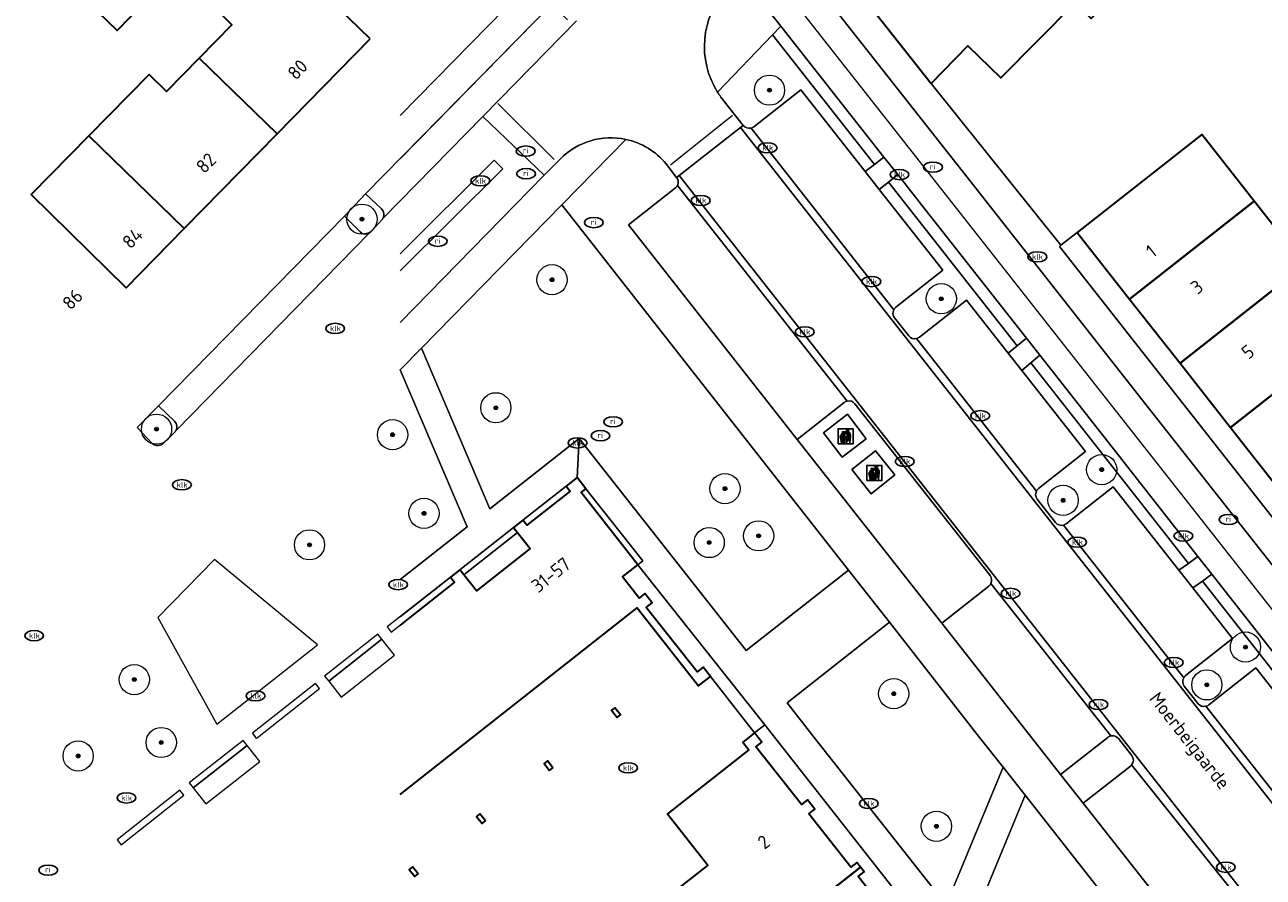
# Model space of a CAD drawing. Header units: metres. Extents: x 103671 to 105190, y 427150 to 429171.
# Tile 77 of 256: x 103671 to 103753, y 427741 to 427797. Entities that reach past the tile are written whole.
import ezdxf
from ezdxf.enums import TextEntityAlignment as Align

# ---------------------------------------------------------------- set-up
doc = ezdxf.new("R2010")
doc.units = ezdxf.units.M
for name, color, linetype, lineweight in [('B-WE-GR-BEPLANTING_CULTUUR_BODEMBEDEKKER-GV', 253, 'Continuous', 18), ('B-WE-GR-BOOM-S', 253, 'Continuous', 25), ('B-WE-GR-HAAG-GV', 253, 'Continuous', 13), ('B-WE-IE-AFVAL APART PLAATS-S', 253, 'Continuous', 25), ('B-WE-IE-MEUBILAIR-S', 253, 'Continuous', 25), ('B-WE-IE-TERREINAFSCHEIDING_KUNSTMATIG_MUUR-G', 253, 'IE-TERREINAFSCHEIDING_KUNSTMATIG-SO', 18), ('B-WE-OG-BEBOUWING-GV', 253, 'Continuous', 35), ('B-WE-OG-BEBOUWING-T18', 7, 'Continuous', 18), ('B-WE-OG-TERREIN_BEGROEID-GV', 253, 'Continuous', 18), ('B-WE-OG-TERREIN_ERF-GV', 253, 'Continuous', 18), ('B-WE-OG-TOPOGRAFIE-T18', 7, 'Continuous', 18), ('B-WE-VH-GESLOTENVERHARDING_ASFALT-GV', 253, 'Continuous', 18), ('B-WE-VH-GESLOTENVERHARDING_BETON-GV', 253, 'Continuous', 18), ('B-WE-VH-ONVERHARD_ZAND-GV', 253, 'Continuous', 18), ('B-WE-VH-OPENVERHARDING-GV', 253, 'Continuous', 18), ('B-WE-VH-OPENVERHARDING_BETONSTRAATSTEEN-GV', 253, 'Continuous', 18), ('B-WE-VH-OPENVERHARDING_STRAATBAKSTEEN-GV', 253, 'Continuous', 18), ('B-WE-VH-OPENVERHARDING_TEGEL-GV', 253, 'Continuous', 18), ('X-XX-AL-VERWIJZING-G', 253, 'Continuous', 18)]:
    doc.layers.add(name, color=color, linetype=linetype, lineweight=lineweight)
doc.styles.add('NLCS-ISO', font='NLCS-ISO.ttf')
doc.styles.add('NLCS-ISO-M500-T18', font='NLCS-ISO.ttf', dxfattribs={"height": 0.9})
doc.linetypes.add('IE-TERREINAFSCHEIDING_KUNSTMATIG-SO', pattern='A,4,[82,NLCS.SHX,S=0.75,R=90,X=0,Y=0],4,-2', length=10)

# ---------------------------------------------------------------- blocks, each defined once
blk = doc.blocks.new('SIE-AFVAL APART PLAATS-SO')
h = blk.add_hatch(color=256)
h.dxf.hatch_style = 1
h.paths.add_polyline_path([(-0.09, 0.07), (-1.76, 0.07, 0.819081), (-1.79, -0.09), (-1.4, -2.19, 0.36153), (-1.37, -2.21), (-0.47, -2.21, 0.36153), (-0.44, -2.19), (-0.05, -0.09, 0.819081)])
h.paths.add_polyline_path([(-0.16, -0.1), (-0.2, -0.33), (-0.49, -0.33), (-0.47, -0.1)], flags=16)
h.paths.add_polyline_path([(-0.55, -0.1), (-0.58, -0.33), (-0.87, -0.33), (-0.87, -0.1)], flags=16)
h.paths.add_polyline_path([(-0.22, -0.42), (-0.27, -0.73), (-0.53, -0.73), (-0.5, -0.42)], flags=16)
h.paths.add_polyline_path([(-0.58, -0.42), (-0.61, -0.73), (-0.87, -0.73), (-0.87, -0.42)], flags=16)
h.paths.add_polyline_path([(-0.95, -0.1), (-0.95, -0.33), (-1.27, -0.33), (-1.29, -0.1)], flags=16)
h.paths.add_polyline_path([(-0.95, -0.42), (-0.95, -0.73), (-1.23, -0.73), (-1.26, -0.42)], flags=16)
h.paths.add_polyline_path([(-0.29, -0.83), (-0.34, -1.09), (-0.56, -1.09), (-0.54, -0.83)], flags=16)
h.paths.add_polyline_path([(-0.62, -0.83), (-0.65, -1.09), (-0.87, -1.09), (-0.87, -0.83)], flags=16)
h.paths.add_polyline_path([(-0.95, -0.83), (-0.95, -1.09), (-1.2, -1.09), (-1.22, -0.83)], flags=16)
h.paths.add_polyline_path([(-1.35, -0.33), (-1.64, -0.33), (-1.69, -0.1), (-1.37, -0.1)], flags=16)
h.paths.add_polyline_path([(-1.34, -0.42), (-1.31, -0.73), (-1.57, -0.73), (-1.63, -0.42)], flags=16)
h.paths.add_polyline_path([(-0.36, -1.18), (-0.41, -1.44), (-0.6, -1.44), (-0.57, -1.18)], flags=16)
h.paths.add_polyline_path([(-0.65, -1.18), (-0.68, -1.44), (-0.87, -1.44), (-0.87, -1.18)], flags=16)
h.paths.add_polyline_path([(-1.3, -0.83), (-1.28, -1.09), (-1.5, -1.09), (-1.55, -0.83)], flags=16)
h.paths.add_polyline_path([(-0.95, -1.18), (-0.95, -1.44), (-1.17, -1.44), (-1.19, -1.18)], flags=16)
h.paths.add_polyline_path([(-0.42, -1.53), (-0.47, -1.79), (-0.63, -1.79), (-0.6, -1.53)], flags=16)
h.paths.add_polyline_path([(-1.27, -1.18), (-1.25, -1.44), (-1.44, -1.44), (-1.49, -1.18)], flags=16)
h.paths.add_polyline_path([(-0.69, -1.53), (-0.71, -1.79), (-0.87, -1.79), (-0.87, -1.53)], flags=16)
h.paths.add_polyline_path([(-0.95, -1.53), (-0.95, -1.79), (-1.13, -1.79), (-1.16, -1.53)], flags=16)
h.paths.add_polyline_path([(-1.24, -1.53), (-1.22, -1.79), (-1.37, -1.79), (-1.42, -1.53)], flags=16)
h.paths.add_polyline_path([(-0.49, -1.89), (-0.53, -2.13), (-0.66, -2.13), (-0.64, -1.89)], flags=16)
h.paths.add_polyline_path([(-0.72, -1.89), (-0.74, -2.13), (-0.87, -2.13), (-0.87, -1.89)], flags=16)
h.paths.add_polyline_path([(-0.95, -1.89), (-0.95, -2.13), (-1.1, -2.13), (-1.12, -1.89)], flags=16)
h.paths.add_polyline_path([(-1.21, -1.89), (-1.18, -2.13), (-1.31, -2.13), (-1.35, -1.89)], flags=16)
h.paths.add_polyline_path([(-0.19, 0.78, -0.01173), (-0.3, 0.78, -0.148797), (-0.42, 1.03, -0.136076), (-0.69, 0.87), (-0.78, 0.85, -0.038293), (-1.14, 0.96), (-1.19, 0.81, -0.243822), (-1.56, 0.45, 0.344326), (-1, 0.22, -0.139345), (-0.6, 0.22, 0.618436), (-0.56, 0.27, -0.441494), (-0.47, 0.44, 0.309048)])
h.paths.add_polyline_path([(-0.49, 0.51, 0.351556), (-0.64, 0.31, 0.121061), (-1.02, 0.29, -0.288745), (-1.45, 0.42, 0.203599), (-1.12, 0.79), (-1.09, 0.87, 0.083075), (-0.28, 0.71, -0.242261)], flags=16)
h.paths.add_polyline_path([(-0.4, 0.79, -0.023345), (-0.63, 0.82, 0.07081), (-0.46, 0.9, 0.059965)], flags=16)
h.paths.add_polyline_path([(1.12, 1.48), (-1.07, 1.48, 0.860559), (-1.08, 1.42), (0.29, 1, -0.146703), (0.53, 0.28, 0.421968), (0.56, 0.25), (1.6, 0.31, 0.450293), (1.63, 0.34, 0.122241)])
h.paths.add_polyline_path([(0.26, 1.93, 1), (1.07, 1.93, 1)])
h.paths.add_polyline_path([(1.65, 0.15, 0.429303), (1.62, 0.18), (0.55, 0.23, 0.38429), (0.51, 0.2), (0.16, -2.16, 0.83726), (0.22, -2.18), (0.99, -0.78, -0.688204), (1.05, -0.78), (1.36, -2.14, 0.84934), (1.42, -2.14)])
for p, q in [((-0.09, 0.07), (-1.76, 0.07)), ((-1.4, -2.19), (-1.79, -0.09)), ((-1.37, -0.1), (-1.69, -0.1)), ((-1.64, -0.33), (-1.69, -0.1)), ((-1.64, -0.33), (-1.35, -0.33)), ((-1.63, -0.42), (-1.34, -0.42)), ((-1.57, -0.73), (-1.63, -0.42)), ((-1.57, -0.73), (-1.31, -0.73)), ((-1.55, -0.83), (-1.3, -0.83)), ((-1.5, -1.09), (-1.55, -0.83)), ((-1.5, -1.09), (-1.28, -1.09)), ((-1.49, -1.18), (-1.27, -1.18)), ((-1.44, -1.44), (-1.49, -1.18)), ((-1.44, -1.44), (-1.25, -1.44)), ((-1.42, -1.53), (-1.24, -1.53)), ((-1.37, -1.79), (-1.42, -1.53)), ((-1.37, -1.79), (-1.22, -1.79)), ((-1.37, -2.21), (-0.47, -2.21)), ((-1.31, -2.13), (-1.35, -1.89)), ((-1.35, -1.89), (-1.21, -1.89)), ((-1.31, -2.13), (-1.18, -2.13)), ((-0.95, -0.1), (-1.29, -0.1)), ((-1.27, -0.33), (-0.95, -0.33)), ((-1.26, -0.42), (-0.95, -0.42)), ((-1.23, -0.73), (-0.95, -0.73)), ((-1.22, -0.83), (-0.95, -0.83)), ((-1.2, -1.09), (-0.95, -1.09)), ((-1.19, -1.18), (-0.95, -1.18)), ((-1.17, -1.44), (-0.95, -1.44)), ((-1.16, -1.53), (-0.95, -1.53)), ((-1.13, -1.79), (-0.95, -1.79)), ((-1.12, -1.89), (-0.95, -1.89)), ((-1.1, -2.13), (-0.95, -2.13)), ((-0.95, -0.1), (-0.95, -0.33)), ((-0.95, -0.42), (-0.95, -0.73)), ((-0.95, -0.83), (-0.95, -1.09)), ((-0.95, -1.18), (-0.95, -1.44)), ((-0.95, -1.53), (-0.95, -1.79)), ((-0.95, -1.89), (-0.95, -2.13)), ((-0.87, -0.1), (-0.87, -0.33)), ((-0.55, -0.1), (-0.87, -0.1)), ((-0.87, -0.33), (-0.58, -0.33)), ((-0.87, -0.42), (-0.87, -0.73)), ((-0.87, -0.42), (-0.58, -0.42)), ((-0.87, -0.73), (-0.61, -0.73)), ((-0.87, -0.83), (-0.62, -0.83)), ((-0.87, -0.83), (-0.87, -1.09)), ((-0.87, -1.09), (-0.65, -1.09)), ((-0.87, -1.18), (-0.65, -1.18)), ((-0.87, -1.18), (-0.87, -1.44)), ((-0.87, -1.44), (-0.68, -1.44)), ((-0.87, -1.53), (-0.69, -1.53)), ((-0.87, -1.53), (-0.87, -1.79)), ((-0.87, -1.79), (-0.71, -1.79)), ((-0.87, -1.89), (-0.87, -2.13)), ((-0.87, -1.89), (-0.72, -1.89)), ((-0.87, -2.13), (-0.74, -2.13)), ((-0.66, -2.13), (-0.53, -2.13)), ((-0.64, -1.89), (-0.49, -1.89)), ((-0.63, -1.79), (-0.47, -1.79)), ((-0.6, -1.44), (-0.41, -1.44)), ((-0.6, -1.53), (-0.42, -1.53)), ((-0.57, -1.18), (-0.36, -1.18)), ((-0.56, -1.09), (-0.34, -1.09)), ((-0.54, -0.83), (-0.29, -0.83)), ((-0.53, -0.73), (-0.27, -0.73)), ((-0.53, -2.13), (-0.49, -1.89)), ((-0.5, -0.42), (-0.22, -0.42)), ((-0.49, -0.33), (-0.2, -0.33)), ((-0.16, -0.1), (-0.47, -0.1)), ((-0.47, -1.79), (-0.42, -1.53)), ((-0.44, -2.19), (-0.05, -0.09)), ((-0.41, -1.44), (-0.36, -1.18)), ((-0.34, -1.09), (-0.29, -0.83)), ((-0.27, -0.73), (-0.22, -0.42)), ((-0.2, -0.33), (-0.16, -0.1))]:
    blk.add_line(p, q)
blk.add_lwpolyline([(-2.5, -2.51), (2.5, -2.51), (2.5, 2.49), (-2.5, 2.49)], close=True)
for points in [[(-0.78, 0.85, -0.038293), (-1.14, 0.96), (-1.19, 0.81, -0.243822), (-1.56, 0.45, 0.344326), (-1, 0.22, -0.139345), (-0.6, 0.22, 0.618436), (-0.56, 0.27, -0.441494), (-0.47, 0.44, 0.309048), (-0.19, 0.78, -0.01173), (-0.3, 0.78, -0.01173)], [(-0.78, 0.85), (-0.69, 0.87, 0.136076), (-0.42, 1.03, 0.156405), (-0.29, 0.77)], [(-0.78, 0.85), (-0.69, 0.87, 0.136076), (-0.42, 1.03, 0.148797), (-0.3, 0.78, 0.148797)], [(-0.63, 0.82, 0.07081), (-0.46, 0.9, 0.059965), (-0.4, 0.79, 0.059965)], [(-0.4, 0.79, -0.023345), (-0.63, 0.82)]]:
    blk.add_lwpolyline(points, format="xyb")
for points in [[(-1.09, 0.87), (-1.12, 0.79, -0.203599), (-1.45, 0.42, 0.288745), (-1.02, 0.29, -0.121061), (-0.64, 0.31, -0.351556), (-0.49, 0.51, 0.242261), (-0.28, 0.71, -0.083075)], [(-1.07, 1.48), (1.12, 1.48, -0.122241), (1.63, 0.34, -0.450293), (1.6, 0.31), (0.56, 0.25, -0.421968), (0.53, 0.28, 0.146703), (0.29, 1), (-1.08, 1.42, -0.860559)], [(0.55, 0.23), (1.62, 0.18, -0.429303), (1.65, 0.15), (1.42, -2.14, -0.84934), (1.36, -2.14), (1.05, -0.78, 0.688204), (0.99, -0.78), (0.22, -2.18, -0.83726), (0.16, -2.16), (0.51, 0.2, -0.38429)]]:
    blk.add_lwpolyline(points, format="xyb", close=True)
for points in [[(-1.35, -0.33), (-1.37, -0.1)], [(-1.31, -0.73), (-1.34, -0.42)], [(-1.28, -1.09), (-1.3, -0.83)], [(-1.27, -0.33), (-1.29, -0.1)], [(-1.25, -1.44), (-1.27, -1.18)], [(-1.23, -0.73), (-1.26, -0.42)], [(-1.22, -1.79), (-1.24, -1.53)], [(-1.2, -1.09), (-1.22, -0.83)], [(-1.18, -2.13), (-1.21, -1.89)], [(-1.17, -1.44), (-1.19, -1.18)], [(-1.18, -2.22), (-1.18, -2.21)], [(-1.13, -1.79), (-1.16, -1.53)], [(-1.1, -2.13), (-1.12, -1.89)], [(-0.74, -2.13), (-0.72, -1.89)], [(-0.71, -1.79), (-0.69, -1.53)], [(-0.68, -1.44), (-0.65, -1.18)], [(-0.66, -2.13), (-0.64, -1.89)], [(-0.65, -1.09), (-0.62, -0.83)], [(-0.63, -1.79), (-0.6, -1.53)], [(-0.61, -0.73), (-0.58, -0.42)], [(-0.6, -1.44), (-0.57, -1.18)], [(-0.58, -0.33), (-0.55, -0.1)], [(-0.56, -1.09), (-0.54, -0.83)], [(-0.53, -0.73), (-0.5, -0.42)], [(-0.49, -0.33), (-0.47, -0.1)]]:
    blk.add_lwpolyline(points)
blk.add_circle((0.66, 1.93), 0.401)
for centre, radius, start, end in [((-1.76, -0.01), 0.0869, 90, 247.281), ((-0.09, -0.01), 0.0869, 292.719, 90), ((-1.37, -2.18), 0.0318, 190.4943, 270), ((-0.47, -2.18), 0.0318, 270, 349.5057)]:
    blk.add_arc(centre, radius, start, end)
blk = doc.blocks.new('SIE-MEUBILAIR_PUT_KOLK-SO')
blk.add_ellipse((0, 0), major_axis=(1.25, 0), ratio=0.54)
at = {"style": 'NLCS-ISO'}
blk.add_text('klk', height=0.75, dxfattribs=at).set_placement((0.03, 0), align=Align.MIDDLE_CENTER)
blk = doc.blocks.new('SIE-MEUBILAIR_PUT_RIOOLPUT-SO')
blk.add_ellipse((0, 0), major_axis=(1.25, 0), ratio=0.54)
at = {"style": 'NLCS-ISO'}
blk.add_text('ri', height=0.75, dxfattribs=at).set_placement((-0.04, 0.07), align=Align.MIDDLE_CENTER)
blk = doc.blocks.new('SGR-BOOM_GBKN-SO')
at = {"linetype": 'ByBlock', "lineweight": 18}
h = blk.add_hatch(color=0, dxfattribs=at)
h.dxf.hatch_style = 1
edge = h.paths.add_edge_path()
edge.add_arc((0, 0), 0.25, 0, 360)
at = {"color": 0, "linetype": 'ByBlock', "lineweight": 18}
for radius in [2, 0.25]:
    blk.add_circle((0, 0), radius, dxfattribs=at)
at = {"color": 0, "linetype": 'ByBlock', "lineweight": 18, "style": 'NLCS-ISO'}
blk.add_attdef('SOORT', (2.5, 0), '', height=1.5, dxfattribs=at)

msp = doc.modelspace()

# ---------------------------------------------------------------- linework, layer by layer
at = {"layer": 'B-WE-GR-BEPLANTING_CULTUUR_BODEMBEDEKKER-GV', "flags": 128}
for points in [[(103719.744, 427790.422), (103722.856, 427792.871), (103727.125, 427787.447), (103727.744, 427787.925), (103720.989, 427796.513), (103717.349, 427792.702)], [(103717.57, 427792.377), (103719.042, 427790.506)], [(103730.708, 427776.491), (103733.82, 427778.939), (103736.578, 427775.435), (103737.19, 427775.918), (103728.662, 427786.759), (103728.053, 427786.267), (103732.263, 427780.918), (103729.151, 427778.469)], [(103729.067, 427777.767), (103730.006, 427776.574)], [(103740.429, 427764.138), (103743.541, 427766.586), (103747.891, 427761.058), (103748.523, 427761.509), (103738.081, 427774.783), (103737.49, 427774.276), (103741.707, 427768.918), (103738.595, 427766.469)], [(103738.511, 427765.767), (103739.727, 427764.221)], [(103749.868, 427752.144), (103752.979, 427754.593), (103755.824, 427750.978), (103756.41, 427751.484), (103749.449, 427760.333), (103748.813, 427759.887), (103751.448, 427756.539), (103748.336, 427754.09)], [(103748.253, 427753.388), (103749.165, 427752.228)], [(103743.186, 427750.002), (103743.183, 427750), (103740.065, 427747.545), (103741.565, 427745.64), (103744.686, 427748.097)], [(103744.77, 427748.799), (103743.888, 427749.919)]]:
    msp.add_lwpolyline(points, dxfattribs=at)
at = {"layer": 'B-WE-GR-BEPLANTING_CULTUUR_BODEMBEDEKKER-GV'}
for points in [[(103717.349, 427792.702, 0.014812), (103717.57, 427792.377)], [(103719.042, 427790.506, 0.297139), (103719.562, 427790.331)], [(103719.562, 427790.331, 0.101103), (103719.744, 427790.422)], [(103729.151, 427778.469, 0.104892), (103729.014, 427778.302)], [(103729.014, 427778.302, 0.290664), (103729.067, 427777.767)], [(103730.006, 427776.574, 0.298713), (103730.525, 427776.4)], [(103730.525, 427776.4, 0.102849), (103730.708, 427776.491)], [(103738.458, 427766.303, 0.29206), (103738.511, 427765.767)], [(103738.595, 427766.469, 0.102321), (103738.458, 427766.303)], [(103739.727, 427764.221, 0.298713), (103740.246, 427764.047)], [(103740.246, 427764.047, 0.102849), (103740.429, 427764.138)], [(103748.21, 427753.943, 0.304274), (103748.253, 427753.388)], [(103748.336, 427754.09, 0.098601), (103748.21, 427753.943)], [(103749.165, 427752.228, 0.299304), (103749.686, 427752.054)], [(103749.686, 427752.054, 0.105771), (103749.868, 427752.144)], [(103743.395, 427750.099, 0.118516), (103743.186, 427750.002)], [(103743.808, 427750, 0.223277), (103743.395, 427750.099)], [(103743.888, 427749.919, 0.055862), (103743.808, 427750)], [(103744.686, 427748.097, 0.057285), (103744.765, 427748.175)], [(103744.765, 427748.175, 0.350108), (103744.77, 427748.799)]]:
    msp.add_lwpolyline(points, format="xyb", dxfattribs=at)
at = {"layer": 'B-WE-GR-HAAG-GV', "flags": 128}
for points in [[(103721.533, 427797.084), (103720.989, 427796.513), (103727.744, 427787.925), (103728.366, 427788.415)], [(103737.19, 427775.918), (103737.806, 427776.417), (103730.861, 427785.25), (103729.287, 427787.247), (103728.662, 427786.759)], [(103748.523, 427761.509), (103749.152, 427761.981), (103743.466, 427769.218), (103738.685, 427775.299), (103738.081, 427774.783)], [(103750.082, 427760.798), (103749.449, 427760.333), (103756.41, 427751.484), (103757.02, 427751.984), (103755.336, 427754.111)]]:
    msp.add_lwpolyline(points, close=True, dxfattribs=at)
for points in [[(103695.101, 427784.978), (103694.044, 427785.968), (103692.652, 427784.505), (103693.683, 427783.462)], [(103694.409, 427783.478), (103695.131, 427784.278)], [(103681.4, 427770.927), (103680.339, 427771.948), (103678.915, 427770.51), (103679.919, 427769.462)], [(103680.63, 427769.451), (103681.403, 427770.21)]]:
    msp.add_lwpolyline(points, dxfattribs=at)
at = {"layer": 'B-WE-GR-HAAG-GV'}
for points in [[(103695.18, 427784.342, 0.362076), (103695.101, 427784.978)], [(103695.131, 427784.278, 0.044636), (103695.18, 427784.342)], [(103693.683, 427783.462, 0.353387), (103694.309, 427783.393)], [(103694.309, 427783.393, 0.070247), (103694.409, 427783.478)], [(103681.471, 427770.292, 0.360327), (103681.4, 427770.927)], [(103681.403, 427770.21, 0.052874), (103681.471, 427770.292)], [(103679.919, 427769.462, 0.296014), (103680.447, 427769.337)], [(103680.447, 427769.337, 0.110617), (103680.63, 427769.451)]]:
    msp.add_lwpolyline(points, format="xyb", dxfattribs=at)
at = {"layer": 'B-WE-IE-TERREINAFSCHEIDING_KUNSTMATIG_MUUR-G', "flags": 128}
msp.add_lwpolyline([(103731.499, 427793.291), (103740.082, 427782.584)], dxfattribs=at)
at = {"layer": 'B-WE-OG-BEBOUWING-GV', "flags": 128}
for points in [[(103744.503, 427800.047), (103736.549, 427807.907), (103734.377, 427805.681), (103733.435, 427806.6), (103731.311, 427804.445), (103730.882, 427804.867), (103727.154, 427801.085), (103728.699, 427799.579), (103727.493, 427798.342), (103731.499, 427793.291), (103733.929, 427795.779), (103736.109, 427793.649), (103741.017, 427798.629), (103742.084, 427797.577)], [(103694.334, 427796.245), (103688.024, 427802.376), (103684.033, 427798.302), (103685.183, 427797.175), (103683.021, 427794.968), (103688.177, 427789.958)], [(103676.741, 427801.07), (103675.009, 427799.295), (103677.586, 427796.781), (103679.323, 427798.561)], [(103688.177, 427789.958), (103683.021, 427794.968), (103680.858, 427792.761), (103679.708, 427793.887), (103675.717, 427789.813), (103682.031, 427783.683)], [(103744.63, 427779.002), (103752.875, 427785.49), (103749.407, 427789.899), (103741.161, 427783.424)], [(103675.717, 427789.813), (103671.907, 427785.924), (103678.192, 427779.764), (103682.031, 427783.683)], [(103752.875, 427785.49), (103744.63, 427779.002), (103747.97, 427774.759), (103756.215, 427781.246)], [(103759.554, 427777.002), (103756.215, 427781.246), (103747.97, 427774.759), (103751.31, 427770.516)], [(103759.554, 427777.002), (103751.31, 427770.516), (103754.65, 427766.273), (103762.893, 427772.759)], [(103710.691, 427751.319), (103710.911, 427751.492), (103710.54, 427751.963), (103710.32, 427751.79)], [(103726.811, 427741.4), (103726.57, 427741.707), (103726.177, 427741.397), (103723.384, 427744.945), (103723.777, 427745.254), (103723.295, 427745.867), (103722.902, 427745.558), (103719.892, 427749.381), (103720.285, 427749.69), (103720.041, 427750), (103719.802, 427750.303), (103719.417, 427750), (103719.016, 427749.684), (103719.41, 427749.184), (103714.026, 427744.946), (103716.708, 427741.538), (103714.346, 427739.68), (103718.278, 427734.682)], [(103706.227, 427747.806), (103706.447, 427747.979), (103706.076, 427748.451), (103705.856, 427748.278)], [(103701.983, 427744.467), (103701.612, 427744.939), (103701.392, 427744.765), (103701.763, 427744.294)], [(103697.519, 427740.955), (103697.148, 427741.426), (103696.928, 427741.253), (103697.299, 427740.781)], [(103718.002, 427733.84), (103721.099, 427729.902), (103730.214, 427737.078), (103729.972, 427737.385), (103729.58, 427737.075), (103726.66, 427740.784), (103727.052, 427741.094), (103726.811, 427741.4), (103718.278, 427734.682), (103718.582, 427734.296)]]:
    msp.add_lwpolyline(points, close=True, dxfattribs=at)
msp.add_lwpolyline([(103696.327, 427746.215), (103712.026, 427758.568), (103715.593, 427754.031), (103716.082, 427753.409), (103716.869, 427754.029), (103716.387, 427754.642), (103715.992, 427754.331), (103712.629, 427758.605), (103713.022, 427758.914), (103712.54, 427759.527), (103712.147, 427759.218), (103711.047, 427760.616), (103712.073, 427761.422), (103708.311, 427766.204), (103708.633, 427766.457), (103708.042, 427767.209), (103707.313, 427766.634), (103707.579, 427766.297), (103704.712, 427764.038), (103704.446, 427764.376), (103703.833, 427763.894), (103704.099, 427763.556), (103704.934, 427762.495), (103701.379, 427759.695), (103700.544, 427760.756), (103700.278, 427761.094), (103699.665, 427760.611), (103699.931, 427760.273), (103696.327, 427757.435)], dxfattribs=at)
at = {"layer": 'B-WE-OG-TERREIN_BEGROEID-GV', "flags": 128}
for points in [[(103707.029, 427785.242), (103697.749, 427775.766), (103702.279, 427765.129), (103708.188, 427769.786), (103719.234, 427755.74), (103726.014, 427761.064)], [(103684.045, 427761.773), (103680.287, 427757.936), (103684.185, 427750.868), (103690.86, 427756.129)], [(103728.723, 427757.614), (103721.946, 427752.292), (103723.748, 427750), (103732.473, 427738.905), (103736.249, 427748.029), (103734.701, 427750)], [(103737.711, 427746.167), (103733.936, 427737.045), (103746.642, 427720.887), (103755.297, 427723.77)]]:
    msp.add_lwpolyline(points, close=True, dxfattribs=at)
msp.add_lwpolyline([(103696.327, 427760.438), (103700.763, 427763.934), (103696.338, 427774.325), (103696.327, 427774.314)], dxfattribs=at)
at = {"layer": 'B-WE-OG-TERREIN_ERF-GV', "flags": 128}
for points in [[(103696.327, 427791.16), (103711.426, 427806.571), (103706.722, 427812.518), (103704.028, 427809.777), (103705.848, 427808.002), (103701.79, 427803.858), (103698.064, 427800.054), (103696.327, 427798.281)], [(103754.026, 427811.911), (103749.933, 427807.732), (103747.071, 427804.81), (103749.928, 427802.013), (103746.289, 427798.298), (103744.503, 427800.047), (103742.084, 427797.577), (103741.017, 427798.629), (103736.109, 427793.649), (103733.929, 427795.779), (103731.499, 427793.291), (103740.082, 427782.584), (103741.161, 427783.424), (103749.407, 427789.899), (103752.875, 427785.49), (103756.215, 427781.246)], [(103696.327, 427725.503), (103697.952, 427726.782), (103700.294, 427728.624), (103702.636, 427730.467), (103704.978, 427732.31), (103707.32, 427734.152), (103709.662, 427735.995), (103712.004, 427737.837), (103714.346, 427739.68), (103716.708, 427741.538), (103714.026, 427744.946), (103719.41, 427749.184), (103719.016, 427749.684), (103719.417, 427750), (103719.802, 427750.303), (103716.869, 427754.029), (103716.082, 427753.409), (103715.593, 427754.031), (103712.026, 427758.568), (103696.327, 427746.215)], [(103761.032, 427699.235), (103720.466, 427750.825), (103719.802, 427750.303), (103720.041, 427750), (103720.285, 427749.69), (103719.892, 427749.381), (103722.902, 427745.558), (103723.295, 427745.867), (103723.777, 427745.254), (103723.384, 427744.945), (103726.177, 427741.397), (103726.57, 427741.707), (103726.811, 427741.4), (103727.052, 427741.094), (103726.66, 427740.784), (103729.58, 427737.075)]]:
    msp.add_lwpolyline(points, dxfattribs=at)
for points in [[(103757.99, 427762.03), (103754.65, 427766.273), (103751.31, 427770.516), (103747.97, 427774.759), (103744.63, 427779.002), (103741.161, 427783.424), (103740.082, 427782.584), (103739.982, 427782.483), (103765.551, 427750), (103774.158, 427739.066), (103775.886, 427740.426), (103775.36, 427741.094), (103774.811, 427740.661), (103774.69, 427740.813), (103771.35, 427745.057), (103768.01, 427749.3), (103767.459, 427750), (103764.67, 427753.543), (103761.33, 427757.786)], [(103707.579, 427766.297), (103707.313, 427766.634), (103704.446, 427764.376), (103704.712, 427764.038)], [(103708.633, 427766.457), (103708.311, 427766.204), (103712.073, 427761.422), (103712.395, 427761.676)], [(103704.099, 427763.556), (103703.833, 427763.894), (103700.278, 427761.094), (103700.544, 427760.756)], [(103704.934, 427762.495), (103704.099, 427763.556), (103700.544, 427760.756), (103701.379, 427759.695)], [(103699.931, 427760.273), (103699.665, 427760.611), (103695.473, 427757.31), (103695.74, 427756.972)], [(103695.127, 427756.49), (103694.861, 427756.827), (103691.332, 427754.049), (103691.598, 427753.711)], [(103695.962, 427755.429), (103695.127, 427756.49), (103691.598, 427753.711), (103692.433, 427752.65)], [(103690.986, 427753.228), (103690.72, 427753.566), (103686.543, 427750.277), (103686.761, 427750), (103686.809, 427749.939), (103686.886, 427750)], [(103710.32, 427751.79), (103710.54, 427751.963), (103710.911, 427751.492), (103710.691, 427751.319)], [(103686.196, 427749.457), (103685.93, 427749.794), (103682.364, 427746.986), (103682.63, 427746.648)], [(103687.031, 427748.397), (103686.196, 427749.457), (103682.63, 427746.648), (103683.465, 427745.588)], [(103705.856, 427748.278), (103706.076, 427748.451), (103706.447, 427747.979), (103706.227, 427747.806)], [(103682.017, 427746.165), (103681.751, 427746.503), (103677.584, 427743.221), (103677.85, 427742.883)], [(103701.392, 427744.765), (103701.612, 427744.939), (103701.983, 427744.467), (103701.763, 427744.294)], [(103696.928, 427741.253), (103697.148, 427741.426), (103697.519, 427740.955), (103697.299, 427740.781)]]:
    msp.add_lwpolyline(points, close=True, dxfattribs=at)
at = {"layer": 'B-WE-VH-GESLOTENVERHARDING_ASFALT-GV', "flags": 128}
for points in [[(103771.507, 427739.149), (103763.018, 427750), (103758.408, 427755.893), (103745.941, 427771.728), (103734.352, 427786.469), (103722.557, 427801.457), (103721.389, 427802.94), (103717.83, 427807.399), (103715.339, 427810.553), (103711.861, 427814.954), (103696.327, 427834.673)], [(103696.327, 427829.017), (103709.383, 427812.443), (103712.865, 427808.035), (103715.351, 427804.887), (103718.863, 427800.471), (103721.533, 427797.084), (103728.366, 427788.415), (103729.287, 427787.247), (103730.861, 427785.25), (103737.806, 427776.417), (103738.685, 427775.299), (103743.466, 427769.218), (103749.152, 427761.981), (103750.082, 427760.798), (103755.336, 427754.111), (103757.02, 427751.984), (103757.987, 427750.762), (103758.59, 427750), (103762.237, 427745.393), (103768.533, 427737.439)]]:
    msp.add_lwpolyline(points, dxfattribs=at)
at = {"layer": 'B-WE-VH-GESLOTENVERHARDING_BETON-GV', "flags": 128}
for points in [[(103725.941, 427771.382), (103724.356, 427770.163), (103725.598, 427768.55), (103727.183, 427769.769)], [(103727.813, 427768.963), (103726.247, 427767.719), (103727.517, 427766.122), (103729.083, 427767.366)]]:
    msp.add_lwpolyline(points, close=True, dxfattribs=at)
at = {"layer": 'B-WE-VH-ONVERHARD_ZAND-GV', "flags": 128}
for points in [[(103721.533, 427797.084), (103720.989, 427796.513), (103727.744, 427787.925), (103728.366, 427788.415)], [(103728.662, 427786.759), (103737.19, 427775.918), (103737.806, 427776.417), (103730.861, 427785.25), (103729.287, 427787.247)], [(103738.685, 427775.299), (103738.081, 427774.783), (103748.523, 427761.509), (103749.152, 427761.981), (103743.466, 427769.218)], [(103750.082, 427760.798), (103749.449, 427760.333), (103756.41, 427751.484), (103757.02, 427751.984), (103755.336, 427754.111)]]:
    msp.add_lwpolyline(points, close=True, dxfattribs=at)
for points in [[(103695.101, 427784.978), (103694.044, 427785.968), (103692.652, 427784.505), (103693.683, 427783.462)], [(103694.409, 427783.478), (103695.131, 427784.278)], [(103681.4, 427770.927), (103680.339, 427771.948), (103678.915, 427770.51), (103679.919, 427769.462)], [(103680.63, 427769.451), (103681.403, 427770.21)]]:
    msp.add_lwpolyline(points, dxfattribs=at)
at = {"layer": 'B-WE-VH-ONVERHARD_ZAND-GV'}
for points in [[(103695.18, 427784.342, 0.362076), (103695.101, 427784.978)], [(103695.131, 427784.278, 0.044636), (103695.18, 427784.342)], [(103693.683, 427783.462, 0.353387), (103694.309, 427783.393)], [(103694.309, 427783.393, 0.070247), (103694.409, 427783.478)], [(103681.471, 427770.292, 0.360327), (103681.4, 427770.927)], [(103681.403, 427770.21, 0.052874), (103681.471, 427770.292)], [(103679.919, 427769.462, 0.296014), (103680.447, 427769.337)], [(103680.447, 427769.337, 0.110617), (103680.63, 427769.451)]]:
    msp.add_lwpolyline(points, format="xyb", dxfattribs=at)
at = {"layer": 'B-WE-VH-OPENVERHARDING-GV', "flags": 128}
for points in [[(103719.042, 427790.506), (103718.876, 427790.377), (103771.617, 427723.359), (103777.28, 427716.162), (103780.261, 427712.364), (103787.69, 427702.898), (103787.857, 427703.025), (103779.7, 427713.419), (103777.933, 427715.67), (103777.445, 427716.292), (103777.277, 427716.505), (103771.785, 427723.485)], [(103729.014, 427778.302), (103719.562, 427790.331)], [(103773.691, 427712.065), (103776.062, 427709.053), (103783.441, 427699.679), (103783.608, 427699.806), (103773.853, 427712.199), (103714.805, 427787.199), (103714.639, 427787.07)], [(103714.684, 427786.52), (103725.928, 427772.26)], [(103730.006, 427776.574), (103729.067, 427777.767)], [(103738.458, 427766.303), (103730.525, 427776.4)], [(103726.438, 427772.083), (103735.392, 427760.71)], [(103739.727, 427764.221), (103738.511, 427765.767)], [(103748.21, 427753.943), (103740.246, 427764.047)], [(103735.45, 427760.184), (103743.395, 427750.099)], [(103749.165, 427752.228), (103748.253, 427753.388)], [(103757.628, 427741.975), (103749.686, 427752.054)], [(103743.888, 427749.919), (103744.77, 427748.799)], [(103744.765, 427748.175), (103752.77, 427738.153)]]:
    msp.add_lwpolyline(points, dxfattribs=at)
at = {"layer": 'B-WE-VH-OPENVERHARDING-GV'}
for points in [[(103719.562, 427790.331, -0.297139), (103719.042, 427790.506)], [(103714.639, 427787.07, -0.300677), (103714.684, 427786.52)], [(103729.067, 427777.767, -0.290664), (103729.014, 427778.302)], [(103730.525, 427776.4, -0.298713), (103730.006, 427776.574)], [(103725.928, 427772.26, -0.291952), (103726.438, 427772.083)], [(103738.511, 427765.767, -0.29206), (103738.458, 427766.303)], [(103740.246, 427764.047, -0.298713), (103739.727, 427764.221)], [(103735.392, 427760.71, -0.286341), (103735.45, 427760.184)], [(103748.253, 427753.388, -0.304274), (103748.21, 427753.943)], [(103749.686, 427752.054, -0.299304), (103749.165, 427752.228)], [(103743.395, 427750.099, -0.223277), (103743.808, 427750)], [(103743.808, 427750, -0.055862), (103743.888, 427749.919)], [(103744.77, 427748.799, -0.350108), (103744.765, 427748.175)]]:
    msp.add_lwpolyline(points, format="xyb", dxfattribs=at)
at = {"layer": 'B-WE-VH-OPENVERHARDING-GV', "flags": 128}
for points in [[(103729.287, 427787.247), (103728.366, 427788.415), (103727.744, 427787.925), (103727.125, 427787.447), (103728.053, 427786.267), (103728.662, 427786.759)], [(103738.081, 427774.783), (103738.685, 427775.299), (103737.806, 427776.417), (103737.19, 427775.918), (103736.578, 427775.435), (103737.49, 427774.276)], [(103747.891, 427761.058), (103748.813, 427759.887), (103749.449, 427760.333), (103750.082, 427760.798), (103749.152, 427761.981), (103748.523, 427761.509)]]:
    msp.add_lwpolyline(points, close=True, dxfattribs=at)
at = {"layer": 'B-WE-VH-OPENVERHARDING_BETONSTRAATSTEEN-GV', "flags": 128}
for points in [[(103739.982, 427782.483), (103740.082, 427782.584), (103731.499, 427793.291), (103727.493, 427798.342), (103723.92, 427802.847), (103722.557, 427801.457), (103734.352, 427786.469), (103745.941, 427771.728), (103758.408, 427755.893), (103763.018, 427750), (103771.507, 427739.149), (103778.53, 427730.283), (103781.045, 427727.029)], [(103707.4, 427797.489), (103706.354, 427798.504), (103694.044, 427785.968), (103695.101, 427784.978)], [(103695.18, 427784.342), (103701.803, 427791.093), (103702.909, 427792.221), (103708.015, 427797.426)], [(103708.015, 427797.426), (103702.909, 427792.221), (103701.803, 427791.093), (103705.865, 427787.203), (103706.938, 427788.298)], [(103713.933, 427787.967), (103714.639, 427787.07), (103714.805, 427787.199), (103718.876, 427790.377), (103719.042, 427790.506), (103717.57, 427792.377)], [(103696.327, 427777.467), (103705.865, 427787.203), (103701.803, 427791.093), (103695.18, 427784.342)], [(103707.029, 427785.242), (103711.28, 427789.583)], [(103706.938, 427788.298), (103705.865, 427787.203), (103696.327, 427777.467)], [(103696.327, 427780.874), (103703.126, 427787.641), (103702.556, 427788.214), (103696.327, 427782.015)], [(103696.327, 427782.015), (103702.556, 427788.214), (103703.126, 427787.641), (103696.327, 427780.874)], [(103696.327, 427774.314), (103696.338, 427774.325), (103697.749, 427775.766), (103707.029, 427785.242)], [(103693.683, 427783.462), (103692.652, 427784.505), (103680.339, 427771.948), (103681.4, 427770.927)], [(103695.131, 427784.278), (103694.409, 427783.478)], [(103681.471, 427770.292), (103694.309, 427783.393)], [(103694.309, 427783.393), (103681.471, 427770.292)], [(103783.856, 427726.95), (103785.003, 427728.031), (103782.855, 427730.326), (103781.642, 427729.313), (103780.119, 427731.401), (103779.806, 427731.83), (103779.615, 427732.092), (103778.044, 427734.1), (103774.158, 427739.066), (103765.551, 427750), (103739.982, 427782.483)], [(103681.403, 427770.21), (103680.63, 427769.451)]]:
    msp.add_lwpolyline(points, dxfattribs=at)
at = {"layer": 'B-WE-VH-OPENVERHARDING_BETONSTRAATSTEEN-GV'}
for points in [[(103717.349, 427792.702, -0.336456), (103717.949, 427799.538)], [(103717.57, 427792.377, -0.014812), (103717.349, 427792.702)], [(103706.938, 427788.298, -0.25483), (103711.28, 427789.583)], [(103711.28, 427789.583, 0.25483), (103706.938, 427788.298)], [(103711.28, 427789.583, -0.168884), (103713.933, 427787.967)], [(103695.101, 427784.978, -0.362076), (103695.18, 427784.342)], [(103695.18, 427784.342, -0.044636), (103695.131, 427784.278)], [(103694.309, 427783.393, -0.353387), (103693.683, 427783.462)], [(103694.409, 427783.478, -0.070247), (103694.309, 427783.393)], [(103681.4, 427770.927, -0.360327), (103681.471, 427770.292)], [(103681.471, 427770.292, -0.052874), (103681.403, 427770.21)], [(103680.447, 427769.337, -0.296014), (103679.919, 427769.462)], [(103680.63, 427769.451, -0.110617), (103680.447, 427769.337)]]:
    msp.add_lwpolyline(points, format="xyb", dxfattribs=at)
at = {"layer": 'B-WE-VH-OPENVERHARDING_BETONSTRAATSTEEN-GV', "flags": 128}
msp.add_lwpolyline([(103718.876, 427790.377), (103714.805, 427787.199), (103773.853, 427712.199), (103783.608, 427699.806), (103787.69, 427702.898), (103780.261, 427712.364), (103777.28, 427716.162), (103771.617, 427723.359)], close=True, dxfattribs=at)
at = {"layer": 'B-WE-VH-OPENVERHARDING_STRAATBAKSTEEN-GV', "flags": 128}
msp.add_lwpolyline([(103716.869, 427754.029), (103719.802, 427750.303), (103720.466, 427750.825), (103712.073, 427761.422), (103711.047, 427760.616), (103712.147, 427759.218), (103712.54, 427759.527), (103713.022, 427758.914), (103712.629, 427758.605), (103715.992, 427754.331), (103716.387, 427754.642)], close=True, dxfattribs=at)
at = {"layer": 'B-WE-VH-OPENVERHARDING_TEGEL-GV', "flags": 128}
for points in [[(103696.327, 427788.293), (103706.354, 427798.504), (103706.276, 427798.579), (103707.776, 427800.166), (103708.442, 427800.835), (103709.83, 427802.22), (103710.315, 427802.718), (103711.69, 427804.128), (103711.876, 427804.388), (103713.398, 427802.895), (103715.351, 427804.887), (103712.865, 427808.035), (103711.426, 427806.571), (103696.327, 427791.16)], [(103717.349, 427792.702), (103720.989, 427796.513), (103721.533, 427797.084), (103718.863, 427800.471)], [(103729.151, 427778.469), (103732.263, 427780.918), (103728.053, 427786.267), (103727.125, 427787.447), (103722.856, 427792.871), (103719.744, 427790.422)], [(103719.562, 427790.331), (103729.014, 427778.302)], [(103711.28, 427789.583), (103707.029, 427785.242), (103726.014, 427761.064), (103728.723, 427757.614), (103734.701, 427750), (103736.249, 427748.029), (103737.711, 427746.167), (103755.297, 427723.77), (103756.643, 427722.057), (103768.511, 427706.942), (103768.803, 427706.57), (103770.438, 427704.489), (103774.249, 427708.104), (103774.51, 427707.829), (103776.062, 427709.053), (103773.691, 427712.065)], [(103714.639, 427787.07), (103713.933, 427787.967)], [(103772.991, 427712.15), (103769.842, 427709.701), (103750.976, 427733.679), (103749.463, 427735.602), (103741.565, 427745.64), (103740.065, 427747.545), (103738.133, 427750), (103732.19, 427757.554), (103722.622, 427769.715), (103711.441, 427783.916), (103714.555, 427786.368)], [(103714.555, 427786.368), (103711.441, 427783.916), (103722.622, 427769.715), (103725.736, 427772.166)], [(103725.928, 427772.26), (103714.684, 427786.52)], [(103738.595, 427766.469), (103741.707, 427768.918), (103737.49, 427774.276), (103736.578, 427775.435), (103733.82, 427778.939), (103730.708, 427776.491)], [(103730.525, 427776.4), (103738.458, 427766.303)], [(103696.327, 427757.983), (103699.665, 427760.611), (103700.278, 427761.094), (103703.833, 427763.894), (103704.446, 427764.376), (103707.313, 427766.634), (103708.042, 427767.209), (103708.188, 427769.786), (103702.279, 427765.129), (103697.749, 427775.766), (103696.338, 427774.325), (103700.763, 427763.934), (103696.327, 427760.438)], [(103725.736, 427772.166), (103722.622, 427769.715), (103732.19, 427757.554), (103735.308, 427760.008)], [(103735.392, 427760.71), (103726.438, 427772.083)], [(103733.936, 427737.045), (103737.711, 427746.167), (103736.249, 427748.029), (103732.473, 427738.905), (103723.748, 427750), (103721.946, 427752.292), (103728.723, 427757.614), (103726.014, 427761.064), (103719.234, 427755.74), (103708.188, 427769.786), (103708.042, 427767.209), (103708.633, 427766.457), (103712.395, 427761.676), (103712.073, 427761.422), (103720.466, 427750.825), (103761.032, 427699.235)], [(103748.336, 427754.09), (103751.448, 427756.539), (103748.813, 427759.887), (103747.891, 427761.058), (103743.541, 427766.586), (103740.429, 427764.138)], [(103740.246, 427764.047), (103748.21, 427753.943)], [(103735.308, 427760.008), (103732.19, 427757.554), (103738.133, 427750), (103740.065, 427747.545), (103743.183, 427750), (103743.186, 427750.002)], [(103743.395, 427750.099), (103735.45, 427760.184)], [(103757.754, 427742.122), (103760.866, 427744.571), (103756.724, 427749.835), (103756.594, 427750), (103755.824, 427750.978), (103752.979, 427754.593), (103749.868, 427752.144)], [(103749.686, 427752.054), (103757.628, 427741.975)], [(103744.686, 427748.097), (103741.565, 427745.64), (103749.463, 427735.602), (103752.587, 427738.062)], [(103752.77, 427738.153), (103744.765, 427748.175)]]:
    msp.add_lwpolyline(points, dxfattribs=at)
at = {"layer": 'B-WE-VH-OPENVERHARDING_TEGEL-GV'}
for points in [[(103717.949, 427799.538, 0.336456), (103717.349, 427792.702)], [(103719.744, 427790.422, -0.101103), (103719.562, 427790.331)], [(103713.933, 427787.967, 0.168884), (103711.28, 427789.583)], [(103714.684, 427786.52, 0.300677), (103714.639, 427787.07)], [(103714.555, 427786.368, 0.102808), (103714.684, 427786.52)], [(103714.684, 427786.52, -0.102808), (103714.555, 427786.368)], [(103729.014, 427778.302, -0.104892), (103729.151, 427778.469)], [(103730.708, 427776.491, -0.102849), (103730.525, 427776.4)], [(103725.928, 427772.26, 0.104595), (103725.736, 427772.166)], [(103725.736, 427772.166, -0.104595), (103725.928, 427772.26)], [(103726.438, 427772.083, 0.291952), (103725.928, 427772.26)], [(103738.458, 427766.303, -0.102321), (103738.595, 427766.469)], [(103740.429, 427764.138, -0.102849), (103740.246, 427764.047)], [(103735.45, 427760.184, 0.286341), (103735.392, 427760.71)], [(103735.308, 427760.008, 0.113258), (103735.45, 427760.184)], [(103735.45, 427760.184, -0.113258), (103735.308, 427760.008)], [(103748.21, 427753.943, -0.098601), (103748.336, 427754.09)], [(103749.868, 427752.144, -0.105771), (103749.686, 427752.054)], [(103743.186, 427750.002, -0.118516), (103743.395, 427750.099)], [(103744.765, 427748.175, -0.057285), (103744.686, 427748.097)]]:
    msp.add_lwpolyline(points, format="xyb", dxfattribs=at)
at = {"layer": 'B-WE-VH-OPENVERHARDING_TEGEL-GV', "flags": 128}
for points in [[(103725.941, 427771.382), (103727.183, 427769.769), (103725.598, 427768.55), (103724.356, 427770.163)], [(103727.813, 427768.963), (103729.083, 427767.366), (103727.517, 427766.122), (103726.247, 427767.719)]]:
    msp.add_lwpolyline(points, close=True, dxfattribs=at)
at = {"layer": 'X-XX-AL-VERWIJZING-G', "flags": 128}
for points in [[(103882.547, 427595.246), (103701.395, 427825.435)], [(103702.793, 427791.951), (103706.528, 427788.248)], [(103714.23, 427787.889), (103718.334, 427791.19)]]:
    msp.add_lwpolyline(points, dxfattribs=at)

# ---------------------------------------------------------------- block references
at = {"layer": 'B-WE-GR-BOOM-S', "xscale": 0.5, "yscale": 0.5, "zscale": 0.5}
for p in [(103720.785, 427792.84), (103693.8, 427784.3), (103706.386, 427780.292), (103732.163, 427779.033), (103702.668, 427771.816), (103680.2, 427770.4), (103695.828, 427770.032), (103742.78, 427767.721), (103717.836, 427766.463), (103740.226, 427765.689), (103697.91, 427764.827), (103690.326, 427762.745), (103716.795, 427762.894), (103720.067, 427763.34), (103752.3, 427755.975), (103678.727, 427753.823), (103729.013, 427752.887), (103749.745, 427753.473), (103680.511, 427749.659), (103675.009, 427748.767), (103731.839, 427744.113)]:
    msp.add_blockref('SGR-BOOM_GBKN-SO', p, dxfattribs=at)
at = {"layer": 'B-WE-IE-AFVAL APART PLAATS-S', "xscale": 0.2, "yscale": 0.2, "zscale": 0.2}
for p in [(103725.824, 427769.928), (103727.728, 427767.497)]:
    msp.add_blockref('SIE-AFVAL APART PLAATS-SO', p, dxfattribs=at)
at = {"layer": 'B-WE-IE-MEUBILAIR-S', "xscale": 0.5, "yscale": 0.5, "zscale": 0.5}
for name, p in [('SIE-MEUBILAIR_PUT_RIOOLPUT-SO', (103704.643, 427788.807)), ('SIE-MEUBILAIR_PUT_KOLK-SO', (103720.66, 427789.02)), ('SIE-MEUBILAIR_PUT_RIOOLPUT-SO', (103704.668, 427787.311)), ('SIE-MEUBILAIR_PUT_KOLK-SO', (103729.39, 427787.25)), ('SIE-MEUBILAIR_PUT_RIOOLPUT-SO', (103731.61, 427787.742)), ('SIE-MEUBILAIR_PUT_KOLK-SO', (103701.64, 427786.84)), ('SIE-MEUBILAIR_PUT_KOLK-SO', (103716.23, 427785.54)), ('SIE-MEUBILAIR_PUT_RIOOLPUT-SO', (103709.153, 427784.075)), ('SIE-MEUBILAIR_PUT_RIOOLPUT-SO', (103698.822, 427782.837)), ('SIE-MEUBILAIR_PUT_KOLK-SO', (103738.52, 427781.81)), ('SIE-MEUBILAIR_PUT_KOLK-SO', (103727.53, 427780.17)), ('SIE-MEUBILAIR_PUT_KOLK-SO', (103692.03, 427777.07)), ('SIE-MEUBILAIR_PUT_KOLK-SO', (103723.12, 427776.84)), ('SIE-MEUBILAIR_PUT_RIOOLPUT-SO', (103710.431, 427770.886)), ('SIE-MEUBILAIR_PUT_KOLK-SO', (103734.74, 427771.29)), ('SIE-MEUBILAIR_PUT_RIOOLPUT-SO', (103709.592, 427769.968)), ('SIE-MEUBILAIR_PUT_KOLK-SO', (103708.08, 427769.49)), ('SIE-MEUBILAIR_PUT_KOLK-SO', (103729.74, 427768.26)), ('SIE-MEUBILAIR_PUT_KOLK-SO', (103681.88, 427766.72)), ('SIE-MEUBILAIR_PUT_RIOOLPUT-SO', (103751.174, 427764.42)), ('SIE-MEUBILAIR_PUT_KOLK-SO', (103748.19, 427763.33)), ('SIE-MEUBILAIR_PUT_KOLK-SO', (103741.16, 427762.92)), ('SIE-MEUBILAIR_PUT_KOLK-SO', (103696.2, 427760.11)), ('SIE-MEUBILAIR_PUT_KOLK-SO', (103736.75, 427759.53)), ('SIE-MEUBILAIR_PUT_KOLK-SO', (103672.1, 427756.73)), ('SIE-MEUBILAIR_PUT_KOLK-SO', (103747.55, 427754.95)), ('SIE-MEUBILAIR_PUT_KOLK-SO', (103686.76, 427752.75)), ('SIE-MEUBILAIR_PUT_KOLK-SO', (103742.57, 427752.17)), ('SIE-MEUBILAIR_PUT_KOLK-SO', (103711.43, 427747.98)), ('SIE-MEUBILAIR_PUT_KOLK-SO', (103678.21, 427745.99)), ('SIE-MEUBILAIR_PUT_KOLK-SO', (103727.36, 427745.62)), ('SIE-MEUBILAIR_PUT_RIOOLPUT-SO', (103673.032, 427741.209)), ('SIE-MEUBILAIR_PUT_KOLK-SO', (103751, 427741.4))]:
    msp.add_blockref(name, p, dxfattribs=at)

# ---------------------------------------------------------------- texts
at = {"layer": 'B-WE-OG-BEBOUWING-T18', "style": 'NLCS-ISO-M500-T18'}
for s, rotation, p in [('80', 45.6, (103689.537, 427794.205)), ('82', 45.6, (103683.475, 427788.016)), ('84', 45.6, (103678.609, 427783.047)), ('1', 38.1, (103746.06, 427782.185)), ('3', 38.2, (103749.08, 427779.815)), ('86', 45.6, (103674.638, 427778.994)), ('5', 38.2, (103752.462, 427775.52)), ('31-57', 38.2, (103706.311, 427760.754)), ('2', 38.2, (103720.403, 427743.074))]:
    msp.add_text(s, height=0.9, rotation=rotation, dxfattribs=at).set_placement(p, align=Align.MIDDLE)
at = {"layer": 'B-WE-OG-TOPOGRAFIE-T18', "style": 'NLCS-ISO-M500-T18'}
msp.add_text('Moerbeigaarde', height=0.9, rotation=308.2, dxfattribs=at).set_placement((103748.52, 427749.698), align=Align.MIDDLE)

doc.saveas('drawing.dxf')
